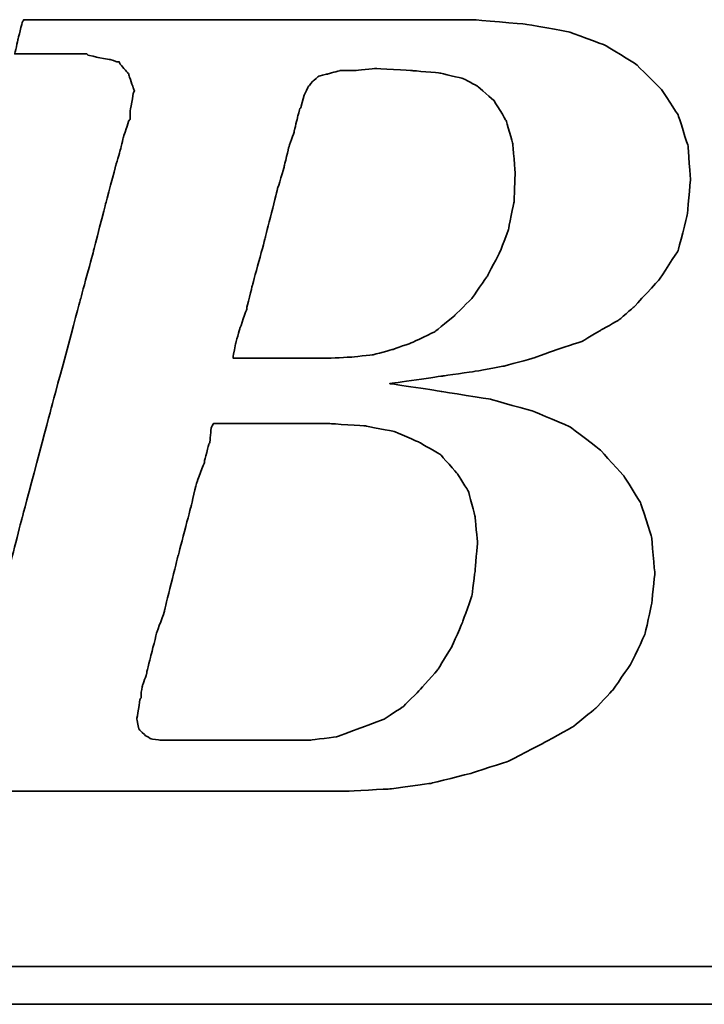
# Model space of a CAD drawing. Header units: millimetres. Extents: x 771 to 1030, y 218 to 303.
# Tile 34 of 54: x 960.24 to 962.99, y 240.22 to 244.16. Entities that reach past the tile are written whole.
import ezdxf

# ---------------------------------------------------------------- set-up
doc = ezdxf.new("R2010")
doc.units = ezdxf.units.MM
doc.header["$LTSCALE"] = 0.15
doc.layers.add('DIM', color=4, linetype='CONTINUOUS')
doc.layers.add('layer 1', color=7, linetype='CONTINUOUS')

# ---------------------------------------------------------------- blocks, each defined once
blk = doc.blocks.new('TBI MOTION logo(完整正式版)')
at = {"layer": 'layer 1', "color": 22, "lineweight": 35}
for points, knots in [([(-64.65375, -6.86375), (-64.65375, -6.86375), (-64.84375, -7.29625), (-64.84375, -7.29625), (-64.84375, -7.29625), (-64.84375, -7.29625), (-64.86875, -7.34375), (-64.86875, -7.34375), (-64.86875, -7.34375), (-64.86875, -7.34375), (-64.86875, -7.36875), (-64.86875, -7.36875), (-64.86875, -7.36875), (-64.86875, -7.36875), (-65.15375, -7.65375), (-65.15375, -7.65375), (-65.15375, -7.65375), (-65.15375, -7.65375), (-65.17875, -7.65375), (-65.17875, -7.65375), (-65.17875, -7.65375), (-65.17875, -7.65375), (-65.20375, -7.67875), (-65.20375, -7.67875), (-65.20375, -7.67875), (-65.20375, -7.67875), (-65.58875, -7.87125), (-65.58875, -7.87125), (-65.58875, -7.87125), (-65.58875, -7.87125), (-65.63375, -7.87125), (-65.63375, -7.87125), (-65.63375, -7.87125), (-65.63375, -7.87125), (-65.65875, -7.89375), (-65.65875, -7.89375), (-65.65875, -7.89375), (-65.65875, -7.89375), (-66.09375, -7.94375), (-66.09375, -7.94375), (-66.09375, -7.94375), (-66.09375, -7.94375), (-66.11375, -7.94375), (-66.11375, -7.94375), (-66.11375, -7.94375), (-66.11375, -7.94375), (-66.16375, -7.94375), (-66.16375, -7.94375), (-66.16375, -7.94375), (-66.16375, -7.94375), (-66.30875, -7.94375), (-66.30875, -7.94375), (-66.30875, -7.94375), (-66.30875, -7.94375), (-66.69375, -7.94375), (-66.69375, -7.94375), (-66.69375, -7.94375), (-66.69375, -7.94375), (-67.07375, -7.94375), (-67.07375, -7.94375), (-67.07375, -7.94375), (-67.07375, -7.94375), (-67.12375, -7.94375), (-67.12375, -7.94375), (-67.12375, -7.94375), (-67.12375, -7.94375), (-67.12375, -7.96625), (-67.12375, -7.96625), (-67.12375, -7.96625), (-67.12375, -7.96625), (-67.14875, -7.99125), (-67.14875, -7.99125), (-67.14875, -7.99125), (-67.14875, -7.99125), (-67.24375, -8.34875), (-67.24375, -8.34875), (-67.24375, -8.34875), (-67.24375, -8.34875), (-67.31375, -8.68625), (-67.31375, -8.68625), (-67.31375, -8.68625), (-67.31375, -8.68625), (-67.26875, -8.68625), (-67.26875, -8.68625), (-67.26875, -8.68625), (-67.26875, -8.68625), (-67.07375, -8.68625), (-67.07375, -8.68625), (-67.07375, -8.68625), (-67.07375, -8.68625), (-66.54875, -8.68625), (-66.54875, -8.68625), (-66.54875, -8.68625), (-66.54875, -8.68625), (-65.82625, -8.68625), (-65.82625, -8.68625), (-65.82625, -8.68625), (-65.82625, -8.68625), (-65.01375, -8.68625), (-65.01375, -8.68625), (-65.01375, -8.68625), (-65.01375, -8.68625), (-64.05375, -8.68625), (-64.05375, -8.68625), (-64.05375, -8.68625), (-64.05375, -8.68625), (-62.08375, -8.68625), (-62.08375, -8.68625), (-62.08375, -8.68625), (-62.08375, -8.68625), (-60.06875, -8.68625), (-60.06875, -8.68625), (-60.06875, -8.68625), (-60.06875, -8.68625), (-59.10875, -8.68625), (-59.10875, -8.68625), (-59.10875, -8.68625), (-59.10875, -8.68625), (-58.29375, -8.68625), (-58.29375, -8.68625), (-58.29375, -8.68625), (-58.29375, -8.68625), (-57.57375, -8.68625), (-57.57375, -8.68625), (-57.57375, -8.68625), (-57.57375, -8.68625), (-57.04875, -8.68625), (-57.04875, -8.68625), (-57.04875, -8.68625), (-57.04875, -8.68625), (-56.85375, -8.68625), (-56.85375, -8.68625), (-56.85375, -8.68625), (-56.85375, -8.68625), (-56.70875, -8.68625), (-56.70875, -8.68625), (-56.70875, -8.68625), (-56.70875, -8.68625), (-56.61375, -8.68625), (-56.61375, -8.68625), (-56.61375, -8.68625), (-56.61375, -8.68625), (-56.56875, -8.68625), (-56.56875, -8.68625), (-56.56875, -8.68625), (-56.56875, -8.68625), (-55.65375, -8.63875), (-55.65375, -8.63875), (-55.65375, -8.63875), (-55.65375, -8.63875), (-54.76875, -8.51875), (-54.76875, -8.51875), (-54.76875, -8.51875), (-54.76875, -8.51875), (-53.90375, -8.30375), (-53.90375, -8.30375), (-53.90375, -8.30375), (-53.90375, -8.30375), (-53.08875, -8.03875), (-53.08875, -8.03875), (-53.08875, -8.03875), (-53.08875, -8.03875), (-52.34375, -7.65375), (-52.34375, -7.65375), (-52.34375, -7.65375), (-52.34375, -7.65375), (-51.69875, -7.29625), (-51.69875, -7.29625), (-51.69875, -7.29625), (-51.69875, -7.29625), (-51.21875, -6.91125), (-51.21875, -6.91125), (-51.21875, -6.91125), (-51.21875, -6.91125), (-50.83375, -6.50375), (-50.83375, -6.50375), (-50.83375, -6.50375), (-50.83375, -6.50375), (-50.44875, -5.94875), (-50.44875, -5.94875), (-50.44875, -5.94875), (-50.44875, -5.94875), (-50.13875, -5.30375), (-50.13875, -5.30375), (-50.13875, -5.30375), (-50.13875, -5.30375), (-49.99375, -4.65375), (-49.99375, -4.65375), (-49.99375, -4.65375), (-49.99375, -4.65375), (-49.92375, -3.98375), (-49.92375, -3.98375), (-49.92375, -3.98375), (-49.92375, -3.98375), (-49.99375, -3.19374), (-49.99375, -3.19374), (-49.99375, -3.19374), (-49.99375, -3.19374), (-50.23374, -2.44874), (-50.23374, -2.44874), (-50.23374, -2.44874), (-50.23374, -2.44874), (-50.59375, -1.87374), (-50.59375, -1.87374), (-50.59375, -1.87374), (-50.59375, -1.87374), (-51.09875, -1.31874), (-51.09875, -1.31874), (-51.09875, -1.31874), (-51.09875, -1.31874), (-51.74375, -0.81875), (-51.74375, -0.81875), (-51.74375, -0.81875), (-51.74375, -0.81875), (-52.53875, -0.48125), (-52.53875, -0.48125), (-52.53875, -0.48125), (-52.53875, -0.48125), (-53.47375, -0.21875), (-53.47375, -0.21875), (-53.47375, -0.21875), (-53.47375, -0.21875), (-54.52875, -0.04874), (-54.52875, -0.04874), (-54.52875, -0.04874), (-54.52875, -0.04874), (-55.65375, 0.12125), (-55.65375, 0.12125), (-55.65375, 0.12125), (-55.65375, 0.12125), (-54.50375, 0.28624), (-54.50375, 0.28624), (-54.50375, 0.28624), (-54.50375, 0.28624), (-53.83375, 0.38124), (-53.83375, 0.38124), (-53.83375, 0.38124), (-53.83375, 0.38124), (-53.18375, 0.50125), (-53.18375, 0.50125), (-53.18375, 0.50125), (-53.18375, 0.50125), (-52.55875, 0.66874), (-52.55875, 0.66874), (-52.55875, 0.66874), (-52.55875, 0.66874), (-52.03375, 0.86124), (-52.03375, 0.86124), (-52.03375, 0.86124), (-52.03375, 0.86124), (-51.50374, 1.03124), (-51.50374, 1.03124), (-51.50374, 1.03124), (-51.50374, 1.03124), (-51.09875, 1.27125), (-51.09875, 1.27125), (-51.09875, 1.27125), (-51.09875, 1.27125), (-50.71375, 1.48624), (-50.71375, 1.48624), (-50.71375, 1.48624), (-50.71375, 1.48624), (-50.37625, 1.77625), (-50.37625, 1.77625), (-50.37625, 1.77625), (-50.37625, 1.77625), (-49.82375, 2.37625), (-49.82375, 2.37625), (-49.82375, 2.37625), (-49.82375, 2.37625), (-49.41875, 2.99625), (-49.41875, 2.99625), (-49.41875, 2.99625), (-49.41875, 2.99625), (-49.22375, 3.76625), (-49.22375, 3.76625), (-49.22375, 3.76625), (-49.22375, 3.76625), (-49.15375, 4.50874), (-49.15375, 4.50874), (-49.15375, 4.50874), (-49.15375, 4.50874), (-49.20375, 5.25125), (-49.20375, 5.25125), (-49.20375, 5.25125), (-49.20375, 5.25125), (-49.41875, 5.92625), (-49.41875, 5.92625), (-49.41875, 5.92625), (-49.41875, 5.92625), (-49.77875, 6.47625), (-49.77875, 6.47625), (-49.77875, 6.47625), (-49.77875, 6.47625), (-50.33125, 7.02624), (-50.33125, 7.02624), (-50.33125, 7.02624), (-50.33125, 7.02624), (-51.00125, 7.43625), (-51.00125, 7.43625), (-51.00125, 7.43625), (-51.00125, 7.43625), (-51.79375, 7.72625), (-51.79375, 7.72625), (-51.79375, 7.72625), (-51.79375, 7.72625), (-52.72875, 7.89124), (-52.72875, 7.89124), (-52.72875, 7.89124), (-52.72875, 7.89124), (-53.83375, 7.98625), (-53.83375, 7.98625), (-53.83375, 7.98625), (-53.83375, 7.98625), (-53.92875, 7.98625), (-53.92875, 7.98625), (-53.92875, 7.98625), (-53.92875, 7.98625), (-54.26375, 7.98625), (-54.26375, 7.98625), (-54.26375, 7.98625), (-54.26375, 7.98625), (-54.74375, 7.98625), (-54.74375, 7.98625), (-54.74375, 7.98625), (-54.74375, 7.98625), (-55.36875, 7.98625), (-55.36875, 7.98625), (-55.36875, 7.98625), (-55.36875, 7.98625), (-56.13375, 7.98625), (-56.13375, 7.98625), (-56.13375, 7.98625), (-56.13375, 7.98625), (-56.94875, 7.98625), (-56.94875, 7.98625), (-56.94875, 7.98625), (-56.94875, 7.98625), (-58.77625, 7.98625), (-58.77625, 7.98625), (-58.77625, 7.98625), (-58.77625, 7.98625), (-60.59875, 7.98625), (-60.59875, 7.98625), (-60.59875, 7.98625), (-60.59875, 7.98625), (-61.41375, 7.98625), (-61.41375, 7.98625), (-61.41375, 7.98625), (-61.41375, 7.98625), (-62.17875, 7.98625), (-62.17875, 7.98625), (-62.17875, 7.98625), (-62.17875, 7.98625), (-62.80375, 7.98625), (-62.80375, 7.98625), (-62.80375, 7.98625), (-62.80375, 7.98625), (-63.30625, 7.98625), (-63.30625, 7.98625), (-63.30625, 7.98625), (-63.30625, 7.98625), (-63.57375, 7.98625), (-63.57375, 7.98625), (-63.57375, 7.98625), (-63.57375, 7.98625), (-63.57375, 7.96375), (-63.57375, 7.96375), (-63.57375, 7.96375), (-63.57375, 7.96375), (-63.59875, 7.94125), (-63.59875, 7.94125), (-63.59875, 7.94125), (-63.59875, 7.94125), (-63.69375, 7.55625), (-63.69375, 7.55625), (-63.69375, 7.55625), (-63.69375, 7.55625), (-63.76375, 7.24624), (-63.76375, 7.24624), (-63.76375, 7.24624), (-63.76375, 7.24624), (-63.23875, 7.24624), (-63.23875, 7.24624), (-63.23875, 7.24624), (-63.23875, 7.24624), (-62.75875, 7.24624), (-62.75875, 7.24624), (-62.75875, 7.24624), (-62.75875, 7.24624), (-62.61125, 7.24624), (-62.61125, 7.24624), (-62.61125, 7.24624), (-62.61125, 7.24624), (-62.56625, 7.24624), (-62.56625, 7.24624), (-62.56625, 7.24624), (-62.56625, 7.24624), (-62.22875, 7.24624), (-62.22875, 7.24624), (-62.22875, 7.24624), (-62.22875, 7.24624), (-62.20375, 7.24624), (-62.20375, 7.24624), (-62.20375, 7.24624), (-62.20375, 7.24624), (-62.17875, 7.21875), (-62.17875, 7.21875), (-62.17875, 7.21875), (-62.17875, 7.21875), (-61.96375, 7.17125), (-61.96375, 7.17125), (-61.96375, 7.17125), (-61.96375, 7.17125), (-61.72375, 7.12624), (-61.72375, 7.12624), (-61.72375, 7.12624), (-61.72375, 7.12624), (-61.70375, 7.12624), (-61.70375, 7.12624), (-61.70375, 7.12624), (-61.70375, 7.12624), (-61.55875, 7.07624), (-61.55875, 7.07624), (-61.55875, 7.07624), (-61.55875, 7.07624), (-61.50875, 7.07624), (-61.50875, 7.07624), (-61.50875, 7.07624), (-61.50875, 7.07624), (-61.48375, 7.02624), (-61.48375, 7.02624), (-61.48375, 7.02624), (-61.48375, 7.02624), (-61.31875, 6.83375), (-61.31875, 6.83375), (-61.31875, 6.83375), (-61.31875, 6.83375), (-61.29375, 6.81125), (-61.29375, 6.81125), (-61.29375, 6.81125), (-61.29375, 6.81125), (-61.29375, 6.78625), (-61.29375, 6.78625), (-61.29375, 6.78625), (-61.29375, 6.78625), (-61.19875, 6.50124), (-61.19875, 6.50124), (-61.19875, 6.50124), (-61.19875, 6.50124), (-61.17375, 6.45124), (-61.17375, 6.45124), (-61.17375, 6.45124), (-61.17375, 6.45124), (-61.19875, 6.40625), (-61.19875, 6.40625), (-61.19875, 6.40625), (-61.19875, 6.40625), (-61.26875, 5.99624), (-61.26875, 5.99624), (-61.26875, 5.99624), (-61.26875, 5.99624), (-61.26875, 5.85125), (-61.26875, 5.85125), (-61.26875, 5.85125), (-61.26875, 5.85125), (-61.26875, 5.82625), (-61.26875, 5.82625), (-61.26875, 5.82625), (-61.26875, 5.82625), (-61.29375, 5.80625), (-61.29375, 5.80625), (-61.29375, 5.80625), (-61.29375, 5.80625), (-61.34125, 5.66125), (-61.34125, 5.66125), (-61.34125, 5.66125), (-61.34125, 5.66125), (-61.41375, 5.44625), (-61.41375, 5.44625), (-61.41375, 5.44625), (-61.41375, 5.44625), (-61.48375, 5.15625), (-61.48375, 5.15625), (-61.48375, 5.15625), (-61.48375, 5.15625), (-61.58375, 4.82124), (-61.58375, 4.82124), (-61.58375, 4.82124), (-61.58375, 4.82124), (-61.79875, 4.00375), (-61.79875, 4.00375), (-61.79875, 4.00375), (-61.79875, 4.00375), (-62.05875, 2.99625), (-62.05875, 2.99625), (-62.05875, 2.99625), (-62.05875, 2.99625), (-62.34875, 1.91625), (-62.34875, 1.91625), (-62.34875, 1.91625), (-62.34875, 1.91625), (-62.97375, -0.41124), (-62.97375, -0.41124), (-62.97375, -0.41124), (-62.97375, -0.41124), (-63.59875, -2.75875), (-63.59875, -2.75875), (-63.59875, -2.75875), (-63.59875, -2.75875), (-63.88375, -3.86374), (-63.88375, -3.86374), (-63.88375, -3.86374), (-63.88375, -3.86374), (-64.14875, -4.82374), (-64.14875, -4.82374), (-64.14875, -4.82374), (-64.14875, -4.82374), (-64.36375, -5.64125), (-64.36375, -5.64125), (-64.36375, -5.64125), (-64.36375, -5.64125), (-64.43625, -5.97625), (-64.43625, -5.97625), (-64.43625, -5.97625), (-64.43625, -5.97625), (-64.50875, -6.28625), (-64.50875, -6.28625), (-64.50875, -6.28625), (-64.50875, -6.28625), (-64.50875, -6.30875), (-64.50875, -6.30875), (-64.50875, -6.30875), (-64.50875, -6.30875), (-64.57875, -6.50375), (-64.57875, -6.50375), (-64.57875, -6.50375), (-64.57875, -6.50375), (-64.62875, -6.69625), (-64.62875, -6.69625), (-64.62875, -6.69625), (-64.62875, -6.69625), (-64.62875, -6.76875), (-64.62875, -6.76875), (-64.62875, -6.76875), (-64.62875, -6.76875), (-64.62875, -6.81375), (-64.62875, -6.81375), (-64.62875, -6.81375), (-64.62875, -6.81375), (-64.62875, -6.83875), (-64.62875, -6.83875), (-64.62875, -6.83875), (-64.62875, -6.83875), (-64.65375, -6.86375), (-64.65375, -6.86375)], [0, 0, 0, 0, 0.00719424, 0.00719424, 0.00719424, 0.00719425, 0.01438849, 0.01438849, 0.01438849, 0.0143885, 0.02158273, 0.02158273, 0.02158273, 0.02158274, 0.02877698, 0.02877698, 0.02877698, 0.02877699, 0.03597122, 0.03597122, 0.03597122, 0.03597123, 0.04316547, 0.04316547, 0.04316547, 0.04316548, 0.05035971, 0.05035971, 0.05035971, 0.05035972, 0.05755396, 0.05755396, 0.05755396, 0.05755397, 0.0647482, 0.0647482, 0.0647482, 0.06474821, 0.07194245, 0.07194245, 0.07194245, 0.07194246, 0.07913669, 0.07913669, 0.07913669, 0.0791367, 0.08633094, 0.08633094, 0.08633094, 0.08633095, 0.09352518, 0.09352518, 0.09352518, 0.09352519, 0.10071942, 0.10071942, 0.10071942, 0.10071943, 0.10791367, 0.10791367, 0.10791367, 0.10791368, 0.11510791, 0.11510791, 0.11510791, 0.11510792, 0.12230216, 0.12230216, 0.12230216, 0.12230217, 0.1294964, 0.1294964, 0.1294964, 0.12949641, 0.13669065, 0.13669065, 0.13669065, 0.13669066, 0.14388489, 0.14388489, 0.14388489, 0.1438849, 0.15107914, 0.15107914, 0.15107914, 0.15107915, 0.15827338, 0.15827338, 0.15827338, 0.15827339, 0.16546763, 0.16546763, 0.16546763, 0.16546764, 0.17266187, 0.17266187, 0.17266187, 0.17266188, 0.17985612, 0.17985612, 0.17985612, 0.17985613, 0.18705036, 0.18705036, 0.18705036, 0.18705037, 0.1942446, 0.1942446, 0.1942446, 0.19424461, 0.20143885, 0.20143885, 0.20143885, 0.20143886, 0.20863309, 0.20863309, 0.20863309, 0.2086331, 0.21582734, 0.21582734, 0.21582734, 0.21582735, 0.22302158, 0.22302158, 0.22302158, 0.22302159, 0.23021583, 0.23021583, 0.23021583, 0.23021584, 0.23741007, 0.23741007, 0.23741007, 0.23741008, 0.24460432, 0.24460432, 0.24460432, 0.24460433, 0.25179856, 0.25179856, 0.25179856, 0.25179857, 0.25899281, 0.25899281, 0.25899281, 0.25899282, 0.26618705, 0.26618705, 0.26618705, 0.26618706, 0.27338129, 0.27338129, 0.27338129, 0.2733813, 0.28057554, 0.28057554, 0.28057554, 0.28057555, 0.28776978, 0.28776978, 0.28776978, 0.28776979, 0.29496403, 0.29496403, 0.29496403, 0.29496404, 0.30215827, 0.30215827, 0.30215827, 0.30215828, 0.30935252, 0.30935252, 0.30935252, 0.30935253, 0.31654676, 0.31654676, 0.31654676, 0.31654677, 0.32374101, 0.32374101, 0.32374101, 0.32374102, 0.33093525, 0.33093525, 0.33093525, 0.33093526, 0.3381295, 0.3381295, 0.3381295, 0.33812951, 0.34532374, 0.34532374, 0.34532374, 0.34532375, 0.35251799, 0.35251799, 0.35251799, 0.352518, 0.35971223, 0.35971223, 0.35971223, 0.35971224, 0.36690647, 0.36690647, 0.36690647, 0.36690648, 0.37410072, 0.37410072, 0.37410072, 0.37410073, 0.38129496, 0.38129496, 0.38129496, 0.38129497, 0.38848921, 0.38848921, 0.38848921, 0.38848922, 0.39568345, 0.39568345, 0.39568345, 0.39568346, 0.4028777, 0.4028777, 0.4028777, 0.40287771, 0.41007194, 0.41007194, 0.41007194, 0.41007195, 0.41726619, 0.41726619, 0.41726619, 0.4172662, 0.42446043, 0.42446043, 0.42446043, 0.42446044, 0.43165468, 0.43165468, 0.43165468, 0.43165469, 0.43884892, 0.43884892, 0.43884892, 0.43884893, 0.44604317, 0.44604317, 0.44604317, 0.44604318, 0.45323741, 0.45323741, 0.45323741, 0.45323742, 0.46043165, 0.46043165, 0.46043165, 0.46043166, 0.4676259, 0.4676259, 0.4676259, 0.46762591, 0.47482014, 0.47482014, 0.47482014, 0.47482015, 0.48201439, 0.48201439, 0.48201439, 0.4820144, 0.48920863, 0.48920863, 0.48920863, 0.48920864, 0.49640288, 0.49640288, 0.49640288, 0.49640289, 0.50359712, 0.50359712, 0.50359712, 0.50359713, 0.51079137, 0.51079137, 0.51079137, 0.51079138, 0.51798561, 0.51798561, 0.51798561, 0.51798562, 0.52517986, 0.52517986, 0.52517986, 0.52517987, 0.5323741, 0.5323741, 0.5323741, 0.53237411, 0.53956835, 0.53956835, 0.53956835, 0.53956836, 0.54676259, 0.54676259, 0.54676259, 0.5467626, 0.55395683, 0.55395683, 0.55395683, 0.55395684, 0.56115108, 0.56115108, 0.56115108, 0.56115109, 0.56834532, 0.56834532, 0.56834532, 0.56834533, 0.57553957, 0.57553957, 0.57553957, 0.57553958, 0.58273381, 0.58273381, 0.58273381, 0.58273382, 0.58992806, 0.58992806, 0.58992806, 0.58992807, 0.5971223, 0.5971223, 0.5971223, 0.59712231, 0.60431655, 0.60431655, 0.60431655, 0.60431656, 0.61151079, 0.61151079, 0.61151079, 0.6115108, 0.61870504, 0.61870504, 0.61870504, 0.61870505, 0.62589928, 0.62589928, 0.62589928, 0.62589929, 0.63309353, 0.63309353, 0.63309353, 0.63309354, 0.64028777, 0.64028777, 0.64028777, 0.64028778, 0.64748201, 0.64748201, 0.64748201, 0.64748202, 0.65467626, 0.65467626, 0.65467626, 0.65467627, 0.6618705, 0.6618705, 0.6618705, 0.66187051, 0.66906475, 0.66906475, 0.66906475, 0.66906476, 0.67625899, 0.67625899, 0.67625899, 0.676259, 0.68345324, 0.68345324, 0.68345324, 0.68345325, 0.69064748, 0.69064748, 0.69064748, 0.69064749, 0.69784173, 0.69784173, 0.69784173, 0.69784174, 0.70503597, 0.70503597, 0.70503597, 0.70503598, 0.71223022, 0.71223022, 0.71223022, 0.71223023, 0.71942446, 0.71942446, 0.71942446, 0.71942447, 0.72661871, 0.72661871, 0.72661871, 0.72661872, 0.73381295, 0.73381295, 0.73381295, 0.73381296, 0.74100719, 0.74100719, 0.74100719, 0.7410072, 0.74820144, 0.74820144, 0.74820144, 0.74820145, 0.75539568, 0.75539568, 0.75539568, 0.75539569, 0.76258993, 0.76258993, 0.76258993, 0.76258994, 0.76978417, 0.76978417, 0.76978417, 0.76978418, 0.77697842, 0.77697842, 0.77697842, 0.77697843, 0.78417266, 0.78417266, 0.78417266, 0.78417267, 0.79136691, 0.79136691, 0.79136691, 0.79136692, 0.79856115, 0.79856115, 0.79856115, 0.79856116, 0.8057554, 0.8057554, 0.8057554, 0.80575541, 0.81294964, 0.81294964, 0.81294964, 0.81294965, 0.82014388, 0.82014388, 0.82014388, 0.82014389, 0.82733813, 0.82733813, 0.82733813, 0.82733814, 0.83453237, 0.83453237, 0.83453237, 0.83453238, 0.84172662, 0.84172662, 0.84172662, 0.84172663, 0.84892086, 0.84892086, 0.84892086, 0.84892087, 0.85611511, 0.85611511, 0.85611511, 0.85611512, 0.86330935, 0.86330935, 0.86330935, 0.86330936, 0.8705036, 0.8705036, 0.8705036, 0.87050361, 0.87769784, 0.87769784, 0.87769784, 0.87769785, 0.88489209, 0.88489209, 0.88489209, 0.8848921, 0.89208633, 0.89208633, 0.89208633, 0.89208634, 0.89928058, 0.89928058, 0.89928058, 0.89928059, 0.90647482, 0.90647482, 0.90647482, 0.90647483, 0.91366906, 0.91366906, 0.91366906, 0.91366907, 0.92086331, 0.92086331, 0.92086331, 0.92086332, 0.92805755, 0.92805755, 0.92805755, 0.92805756, 0.9352518, 0.9352518, 0.9352518, 0.93525181, 0.94244604, 0.94244604, 0.94244604, 0.94244605, 0.94964029, 0.94964029, 0.94964029, 0.9496403, 0.95683453, 0.95683453, 0.95683453, 0.95683454, 0.96402878, 0.96402878, 0.96402878, 0.96402879, 0.97122302, 0.97122302, 0.97122302, 0.97122303, 0.97841727, 0.97841727, 0.97841727, 0.97841728, 0.98561151, 0.98561151, 0.98561151, 0.98561152, 0.99280576, 0.99280576, 0.99280576, 0.99280577, 1, 1, 1, 1]), ([(-57.50375, 6.35625), (-57.50375, 6.35625), (-57.57375, 6.11625), (-57.57375, 6.11625), (-57.57375, 6.11625), (-57.57375, 6.11625), (-57.57375, 6.09125), (-57.57375, 6.09125), (-57.57375, 6.09125), (-57.57375, 6.09125), (-57.59875, 6.06625), (-57.59875, 6.06625), (-57.59875, 6.06625), (-57.59875, 6.06625), (-57.64875, 5.87625), (-57.64875, 5.87625), (-57.64875, 5.87625), (-57.64875, 5.87625), (-57.71875, 5.58875), (-57.71875, 5.58875), (-57.71875, 5.58875), (-57.71875, 5.58875), (-57.71875, 5.56625), (-57.71875, 5.56625), (-57.71875, 5.56625), (-57.71875, 5.56625), (-57.83875, 5.23125), (-57.83875, 5.23125), (-57.83875, 5.23125), (-57.83875, 5.23125), (-57.93625, 4.82124), (-57.93625, 4.82124), (-57.93625, 4.82124), (-57.93625, 4.82124), (-57.93625, 4.79624), (-57.93625, 4.79624), (-57.93625, 4.79624), (-57.93625, 4.79624), (-58.07875, 4.34125), (-58.07875, 4.34125), (-58.07875, 4.34125), (-58.07875, 4.34125), (-58.34375, 3.28625), (-58.34375, 3.28625), (-58.34375, 3.28625), (-58.34375, 3.28625), (-58.62875, 2.23124), (-58.62875, 2.23124), (-58.62875, 2.23124), (-58.62875, 2.23124), (-58.74875, 1.75125), (-58.74875, 1.75125), (-58.74875, 1.75125), (-58.74875, 1.75125), (-58.74875, 1.72625), (-58.74875, 1.72625), (-58.74875, 1.72625), (-58.74875, 1.72625), (-58.89375, 1.31625), (-58.89375, 1.31625), (-58.89375, 1.31625), (-58.89375, 1.31625), (-58.98875, 0.98124), (-58.98875, 0.98124), (-58.98875, 0.98124), (-58.98875, 0.98124), (-59.03875, 0.71625), (-59.03875, 0.71625), (-59.03875, 0.71625), (-59.03875, 0.71625), (-59.03875, 0.66874), (-59.03875, 0.66874), (-59.03875, 0.66874), (-59.03875, 0.66874), (-58.91875, 0.66874), (-58.91875, 0.66874), (-58.91875, 0.66874), (-58.91875, 0.66874), (-58.53375, 0.66874), (-58.53375, 0.66874), (-58.53375, 0.66874), (-58.53375, 0.66874), (-58.10375, 0.66874), (-58.10375, 0.66874), (-58.10375, 0.66874), (-58.10375, 0.66874), (-57.66875, 0.66874), (-57.66875, 0.66874), (-57.66875, 0.66874), (-57.66875, 0.66874), (-57.33375, 0.66874), (-57.33375, 0.66874), (-57.33375, 0.66874), (-57.33375, 0.66874), (-57.09375, 0.66874), (-57.09375, 0.66874), (-57.09375, 0.66874), (-57.09375, 0.66874), (-56.99875, 0.66874), (-56.99875, 0.66874), (-56.99875, 0.66874), (-56.99875, 0.66874), (-56.49375, 0.69374), (-56.49375, 0.69374), (-56.49375, 0.69374), (-56.49375, 0.69374), (-56.01375, 0.74374), (-56.01375, 0.74374), (-56.01375, 0.74374), (-56.01375, 0.74374), (-55.58375, 0.86124), (-55.58375, 0.86124), (-55.58375, 0.86124), (-55.58375, 0.86124), (-55.17375, 1.00624), (-55.17375, 1.00624), (-55.17375, 1.00624), (-55.17375, 1.00624), (-54.67375, 1.24625), (-54.67375, 1.24625), (-54.67375, 1.24625), (-54.67375, 1.24625), (-54.26375, 1.58124), (-54.26375, 1.58124), (-54.26375, 1.58124), (-54.26375, 1.58124), (-53.87875, 1.96374), (-53.87875, 1.96374), (-53.87875, 1.96374), (-53.87875, 1.96374), (-53.54375, 2.44625), (-53.54375, 2.44625), (-53.54375, 2.44625), (-53.54375, 2.44625), (-53.27875, 2.95125), (-53.27875, 2.95125), (-53.27875, 2.95125), (-53.27875, 2.95125), (-53.08875, 3.45124), (-53.08875, 3.45124), (-53.08875, 3.45124), (-53.08875, 3.45124), (-52.96875, 4.05124), (-52.96875, 4.05124), (-52.96875, 4.05124), (-52.96875, 4.05124), (-52.94375, 4.65125), (-52.94375, 4.65125), (-52.94375, 4.65125), (-52.94375, 4.65125), (-52.99375, 5.30125), (-52.99375, 5.30125), (-52.99375, 5.30125), (-52.99375, 5.30125), (-53.13875, 5.80625), (-53.13875, 5.80625), (-53.13875, 5.80625), (-53.13875, 5.80625), (-53.39875, 6.23625), (-53.39875, 6.23625), (-53.39875, 6.23625), (-53.39875, 6.23625), (-53.75875, 6.54875), (-53.75875, 6.54875), (-53.75875, 6.54875), (-53.75875, 6.54875), (-54.07375, 6.71625), (-54.07375, 6.71625), (-54.07375, 6.71625), (-54.07375, 6.71625), (-54.57375, 6.83375), (-54.57375, 6.83375), (-54.57375, 6.83375), (-54.57375, 6.83375), (-55.17375, 6.88625), (-55.17375, 6.88625), (-55.17375, 6.88625), (-55.17375, 6.88625), (-55.96875, 6.93125), (-55.96875, 6.93125), (-55.96875, 6.93125), (-55.96875, 6.93125), (-56.39875, 6.88625), (-56.39875, 6.88625), (-56.39875, 6.88625), (-56.39875, 6.88625), (-56.42125, 6.88625), (-56.42125, 6.88625), (-56.42125, 6.88625), (-56.42125, 6.88625), (-56.73375, 6.88625), (-56.73375, 6.88625), (-56.73375, 6.88625), (-56.73375, 6.88625), (-56.99875, 6.81125), (-56.99875, 6.81125), (-56.99875, 6.81125), (-56.99875, 6.81125), (-57.02375, 6.81125), (-57.02375, 6.81125), (-57.02375, 6.81125), (-57.02375, 6.81125), (-57.18875, 6.76625), (-57.18875, 6.76625), (-57.18875, 6.76625), (-57.18875, 6.76625), (-57.30875, 6.66625), (-57.30875, 6.66625), (-57.30875, 6.66625), (-57.30875, 6.66625), (-57.40875, 6.54875), (-57.40875, 6.54875), (-57.40875, 6.54875), (-57.40875, 6.54875), (-57.50375, 6.35625), (-57.50375, 6.35625)], [0, 0, 0, 0, 0.01851852, 0.01851852, 0.01851852, 0.01851853, 0.03703704, 0.03703704, 0.03703704, 0.03703705, 0.05555556, 0.05555556, 0.05555556, 0.05555557, 0.07407407, 0.07407407, 0.07407407, 0.07407408, 0.09259259, 0.09259259, 0.09259259, 0.0925926, 0.11111111, 0.11111111, 0.11111111, 0.11111112, 0.12962963, 0.12962963, 0.12962963, 0.12962964, 0.14814815, 0.14814815, 0.14814815, 0.14814816, 0.16666667, 0.16666667, 0.16666667, 0.16666668, 0.18518519, 0.18518519, 0.18518519, 0.1851852, 0.2037037, 0.2037037, 0.2037037, 0.20370371, 0.22222222, 0.22222222, 0.22222222, 0.22222223, 0.24074074, 0.24074074, 0.24074074, 0.24074075, 0.25925926, 0.25925926, 0.25925926, 0.25925927, 0.27777778, 0.27777778, 0.27777778, 0.27777779, 0.2962963, 0.2962963, 0.2962963, 0.29629631, 0.31481481, 0.31481481, 0.31481481, 0.31481482, 0.33333333, 0.33333333, 0.33333333, 0.33333334, 0.35185185, 0.35185185, 0.35185185, 0.35185186, 0.37037037, 0.37037037, 0.37037037, 0.37037038, 0.38888889, 0.38888889, 0.38888889, 0.3888889, 0.40740741, 0.40740741, 0.40740741, 0.40740742, 0.42592593, 0.42592593, 0.42592593, 0.42592594, 0.44444444, 0.44444444, 0.44444444, 0.44444445, 0.46296296, 0.46296296, 0.46296296, 0.46296297, 0.48148148, 0.48148148, 0.48148148, 0.48148149, 0.5, 0.5, 0.5, 0.50000001, 0.51851852, 0.51851852, 0.51851852, 0.51851853, 0.53703704, 0.53703704, 0.53703704, 0.53703705, 0.55555556, 0.55555556, 0.55555556, 0.55555557, 0.57407407, 0.57407407, 0.57407407, 0.57407408, 0.59259259, 0.59259259, 0.59259259, 0.5925926, 0.61111111, 0.61111111, 0.61111111, 0.61111112, 0.62962963, 0.62962963, 0.62962963, 0.62962964, 0.64814815, 0.64814815, 0.64814815, 0.64814816, 0.66666667, 0.66666667, 0.66666667, 0.66666668, 0.68518519, 0.68518519, 0.68518519, 0.6851852, 0.7037037, 0.7037037, 0.7037037, 0.70370371, 0.72222222, 0.72222222, 0.72222222, 0.72222223, 0.74074074, 0.74074074, 0.74074074, 0.74074075, 0.75925926, 0.75925926, 0.75925926, 0.75925927, 0.77777778, 0.77777778, 0.77777778, 0.77777779, 0.7962963, 0.7962963, 0.7962963, 0.79629631, 0.81481481, 0.81481481, 0.81481481, 0.81481482, 0.83333333, 0.83333333, 0.83333333, 0.83333334, 0.85185185, 0.85185185, 0.85185185, 0.85185186, 0.87037037, 0.87037037, 0.87037037, 0.87037038, 0.88888889, 0.88888889, 0.88888889, 0.8888889, 0.90740741, 0.90740741, 0.90740741, 0.90740742, 0.92592593, 0.92592593, 0.92592593, 0.92592594, 0.94444444, 0.94444444, 0.94444444, 0.94444445, 0.96296296, 0.96296296, 0.96296296, 0.96296297, 0.98148148, 0.98148148, 0.98148148, 0.98148149, 1, 1, 1, 1]), ([(-61.03125, -6.57375), (-61.03125, -6.57375), (-61.03125, -6.67125), (-61.03125, -6.67125), (-61.03125, -6.67125), (-61.03125, -6.67125), (-61.05375, -6.69625), (-61.05375, -6.69625), (-61.05375, -6.69625), (-61.05375, -6.69625), (-61.12375, -7.12875), (-61.12375, -7.12875), (-61.12375, -7.12875), (-61.12375, -7.12875), (-61.07875, -7.34375), (-61.07875, -7.34375), (-61.07875, -7.34375), (-61.07875, -7.34375), (-60.93375, -7.48875), (-60.93375, -7.48875), (-60.93375, -7.48875), (-60.93375, -7.48875), (-60.81375, -7.55625), (-60.81375, -7.55625), (-60.81375, -7.55625), (-60.81375, -7.55625), (-60.62375, -7.58375), (-60.62375, -7.58375), (-60.62375, -7.58375), (-60.62375, -7.58375), (-60.30875, -7.58375), (-60.30875, -7.58375), (-60.30875, -7.58375), (-60.30875, -7.58375), (-59.97375, -7.58375), (-59.97375, -7.58375), (-59.97375, -7.58375), (-59.97375, -7.58375), (-59.87875, -7.58375), (-59.87875, -7.58375), (-59.87875, -7.58375), (-59.87875, -7.58375), (-59.63625, -7.58375), (-59.63625, -7.58375), (-59.63625, -7.58375), (-59.63625, -7.58375), (-58.96875, -7.58375), (-58.96875, -7.58375), (-58.96875, -7.58375), (-58.96875, -7.58375), (-58.29375, -7.58375), (-58.29375, -7.58375), (-58.29375, -7.58375), (-58.29375, -7.58375), (-58.05375, -7.58375), (-58.05375, -7.58375), (-58.05375, -7.58375), (-58.05375, -7.58375), (-57.98375, -7.58375), (-57.98375, -7.58375), (-57.98375, -7.58375), (-57.98375, -7.58375), (-57.35875, -7.58375), (-57.35875, -7.58375), (-57.35875, -7.58375), (-57.35875, -7.58375), (-56.78375, -7.50875), (-56.78375, -7.50875), (-56.78375, -7.50875), (-56.78375, -7.50875), (-56.27875, -7.31875), (-56.27875, -7.31875), (-56.27875, -7.31875), (-56.27875, -7.31875), (-55.77375, -7.12875), (-55.77375, -7.12875), (-55.77375, -7.12875), (-55.77375, -7.12875), (-55.36875, -6.86375), (-55.36875, -6.86375), (-55.36875, -6.86375), (-55.36875, -6.86375), (-55.00875, -6.50375), (-55.00875, -6.50375), (-55.00875, -6.50375), (-55.00875, -6.50375), (-54.62375, -6.06875), (-54.62375, -6.06875), (-54.62375, -6.06875), (-54.62375, -6.06875), (-54.31375, -5.56875), (-54.31375, -5.56875), (-54.31375, -5.56875), (-54.31375, -5.56875), (-54.07375, -5.01625), (-54.07375, -5.01625), (-54.07375, -5.01625), (-54.07375, -5.01625), (-53.87875, -4.46374), (-53.87875, -4.46374), (-53.87875, -4.46374), (-53.87875, -4.46374), (-53.80875, -3.91375), (-53.80875, -3.91375), (-53.80875, -3.91375), (-53.80875, -3.91375), (-53.75875, -3.31375), (-53.75875, -3.31375), (-53.75875, -3.31375), (-53.75875, -3.31375), (-53.80875, -2.75875), (-53.80875, -2.75875), (-53.80875, -2.75875), (-53.80875, -2.75875), (-53.95375, -2.20875), (-53.95375, -2.20875), (-53.95375, -2.20875), (-53.95375, -2.20875), (-54.19375, -1.82625), (-54.19375, -1.82625), (-54.19375, -1.82625), (-54.19375, -1.82625), (-54.55375, -1.41875), (-54.55375, -1.41875), (-54.55375, -1.41875), (-54.55375, -1.41875), (-55.00875, -1.15125), (-55.00875, -1.15125), (-55.00875, -1.15125), (-55.00875, -1.15125), (-55.56125, -0.91375), (-55.56125, -0.91375), (-55.56125, -0.91375), (-55.56125, -0.91375), (-56.18125, -0.79375), (-56.18125, -0.79375), (-56.18125, -0.79375), (-56.18125, -0.79375), (-56.94875, -0.74374), (-56.94875, -0.74374), (-56.94875, -0.74374), (-56.94875, -0.74374), (-56.99875, -0.74374), (-56.99875, -0.74374), (-56.99875, -0.74374), (-56.99875, -0.74374), (-57.09375, -0.74374), (-57.09375, -0.74374), (-57.09375, -0.74374), (-57.09375, -0.74374), (-57.38375, -0.74374), (-57.38375, -0.74374), (-57.38375, -0.74374), (-57.38375, -0.74374), (-57.76875, -0.74374), (-57.76875, -0.74374), (-57.76875, -0.74374), (-57.76875, -0.74374), (-58.24625, -0.74374), (-58.24625, -0.74374), (-58.24625, -0.74374), (-58.24625, -0.74374), (-58.72875, -0.74374), (-58.72875, -0.74374), (-58.72875, -0.74374), (-58.72875, -0.74374), (-59.20875, -0.74374), (-59.20875, -0.74374), (-59.20875, -0.74374), (-59.20875, -0.74374), (-59.46875, -0.74374), (-59.46875, -0.74374), (-59.46875, -0.74374), (-59.46875, -0.74374), (-59.51625, -0.83875), (-59.51625, -0.83875), (-59.51625, -0.83875), (-59.51625, -0.83875), (-59.54375, -1.15125), (-59.54375, -1.15125), (-59.54375, -1.15125), (-59.54375, -1.15125), (-59.56375, -1.17874), (-59.56375, -1.17874), (-59.56375, -1.17874), (-59.56375, -1.17874), (-59.66375, -1.55875), (-59.66375, -1.55875), (-59.66375, -1.55875), (-59.66375, -1.55875), (-59.66375, -1.58375), (-59.66375, -1.58375), (-59.66375, -1.58375), (-59.66375, -1.58375), (-59.82875, -2.01874), (-59.82875, -2.01874), (-59.82875, -2.01874), (-59.82875, -2.01874), (-59.94875, -2.52125), (-59.94875, -2.52125), (-59.94875, -2.52125), (-59.94875, -2.52125), (-60.23875, -3.62375), (-60.23875, -3.62375), (-60.23875, -3.62375), (-60.23875, -3.62375), (-60.52375, -4.77624), (-60.52375, -4.77624), (-60.52375, -4.77624), (-60.52375, -4.77624), (-60.52375, -4.79874), (-60.52375, -4.79874), (-60.52375, -4.79874), (-60.52375, -4.79874), (-60.69125, -5.25375), (-60.69125, -5.25375), (-60.69125, -5.25375), (-60.69125, -5.25375), (-60.81375, -5.73625), (-60.81375, -5.73625), (-60.81375, -5.73625), (-60.81375, -5.73625), (-60.90875, -6.11875), (-60.90875, -6.11875), (-60.90875, -6.11875), (-60.90875, -6.11875), (-60.90875, -6.14375), (-60.90875, -6.14375), (-60.90875, -6.14375), (-60.90875, -6.14375), (-61.00375, -6.40875), (-61.00375, -6.40875), (-61.00375, -6.40875), (-61.00375, -6.40875), (-61.03125, -6.57375), (-61.03125, -6.57375)], [0, 0, 0, 0, 0.01694915, 0.01694915, 0.01694915, 0.01694916, 0.03389831, 0.03389831, 0.03389831, 0.03389832, 0.05084746, 0.05084746, 0.05084746, 0.05084747, 0.06779661, 0.06779661, 0.06779661, 0.06779662, 0.08474576, 0.08474576, 0.08474576, 0.08474577, 0.10169492, 0.10169492, 0.10169492, 0.10169493, 0.11864407, 0.11864407, 0.11864407, 0.11864408, 0.13559322, 0.13559322, 0.13559322, 0.13559323, 0.15254237, 0.15254237, 0.15254237, 0.15254238, 0.16949153, 0.16949153, 0.16949153, 0.16949154, 0.18644068, 0.18644068, 0.18644068, 0.18644069, 0.20338983, 0.20338983, 0.20338983, 0.20338984, 0.22033898, 0.22033898, 0.22033898, 0.22033899, 0.23728814, 0.23728814, 0.23728814, 0.23728815, 0.25423729, 0.25423729, 0.25423729, 0.2542373, 0.27118644, 0.27118644, 0.27118644, 0.27118645, 0.28813559, 0.28813559, 0.28813559, 0.2881356, 0.30508475, 0.30508475, 0.30508475, 0.30508476, 0.3220339, 0.3220339, 0.3220339, 0.32203391, 0.33898305, 0.33898305, 0.33898305, 0.33898306, 0.3559322, 0.3559322, 0.3559322, 0.35593221, 0.37288136, 0.37288136, 0.37288136, 0.37288137, 0.38983051, 0.38983051, 0.38983051, 0.38983052, 0.40677966, 0.40677966, 0.40677966, 0.40677967, 0.42372881, 0.42372881, 0.42372881, 0.42372882, 0.44067797, 0.44067797, 0.44067797, 0.44067798, 0.45762712, 0.45762712, 0.45762712, 0.45762713, 0.47457627, 0.47457627, 0.47457627, 0.47457628, 0.49152542, 0.49152542, 0.49152542, 0.49152543, 0.50847458, 0.50847458, 0.50847458, 0.50847459, 0.52542373, 0.52542373, 0.52542373, 0.52542374, 0.54237288, 0.54237288, 0.54237288, 0.54237289, 0.55932203, 0.55932203, 0.55932203, 0.55932204, 0.57627119, 0.57627119, 0.57627119, 0.5762712, 0.59322034, 0.59322034, 0.59322034, 0.59322035, 0.61016949, 0.61016949, 0.61016949, 0.6101695, 0.62711864, 0.62711864, 0.62711864, 0.62711865, 0.6440678, 0.6440678, 0.6440678, 0.64406781, 0.66101695, 0.66101695, 0.66101695, 0.66101696, 0.6779661, 0.6779661, 0.6779661, 0.67796611, 0.69491525, 0.69491525, 0.69491525, 0.69491526, 0.71186441, 0.71186441, 0.71186441, 0.71186442, 0.72881356, 0.72881356, 0.72881356, 0.72881357, 0.74576271, 0.74576271, 0.74576271, 0.74576272, 0.76271186, 0.76271186, 0.76271186, 0.76271187, 0.77966102, 0.77966102, 0.77966102, 0.77966103, 0.79661017, 0.79661017, 0.79661017, 0.79661018, 0.81355932, 0.81355932, 0.81355932, 0.81355933, 0.83050847, 0.83050847, 0.83050847, 0.83050848, 0.84745763, 0.84745763, 0.84745763, 0.84745764, 0.86440678, 0.86440678, 0.86440678, 0.86440679, 0.88135593, 0.88135593, 0.88135593, 0.88135594, 0.89830508, 0.89830508, 0.89830508, 0.89830509, 0.91525424, 0.91525424, 0.91525424, 0.91525425, 0.93220339, 0.93220339, 0.93220339, 0.9322034, 0.94915254, 0.94915254, 0.94915254, 0.94915255, 0.96610169, 0.96610169, 0.96610169, 0.9661017, 0.98305085, 0.98305085, 0.98305085, 0.98305086, 1, 1, 1, 1]), ([(75.90875, -9.47875), (75.90875, -9.47875), (75.90875, -12.28625), (75.90875, -12.28625), (75.90875, -12.28625), (75.90875, -12.28625), (75.90875, -12.47875), (75.90875, -12.47875), (75.90875, -12.47875), (75.90875, -12.47875), (75.71625, -12.47875), (75.71625, -12.47875), (75.71625, -12.47875), (75.71625, -12.47875), (-88.32875, -12.47875), (-88.32875, -12.47875), (-88.32875, -12.47875), (-88.32875, -12.47875), (-88.32875, -13.29375), (-88.32875, -13.29375), (-88.32875, -13.29375), (-88.32875, -13.29375), (82.89125, -13.29375), (82.89125, -13.29375), (82.89125, -13.29375), (82.89125, -13.29375), (75.90875, -9.47875), (75.90875, -9.47875)], [0, 0, 0, 0, 0.14285714, 0.14285714, 0.14285714, 0.14285715, 0.28571429, 0.28571429, 0.28571429, 0.2857143, 0.42857143, 0.42857143, 0.42857143, 0.42857144, 0.57142857, 0.57142857, 0.57142857, 0.57142858, 0.71428571, 0.71428571, 0.71428571, 0.71428572, 0.85714286, 0.85714286, 0.85714286, 0.85714287, 1, 1, 1, 1])]:
    blk.add_open_spline(points, degree=3, knots=knots, dxfattribs=at)

msp = doc.modelspace()

# ---------------------------------------------------------------- block references
at = {"layer": 'DIM', "color": 0, "xscale": 0.1852549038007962, "yscale": 0.1852549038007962, "zscale": 0.1852549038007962}
msp.add_blockref('TBI MOTION logo(完整正式版)', (972.0368, 242.6807), dxfattribs=at)

doc.saveas('drawing.dxf')
